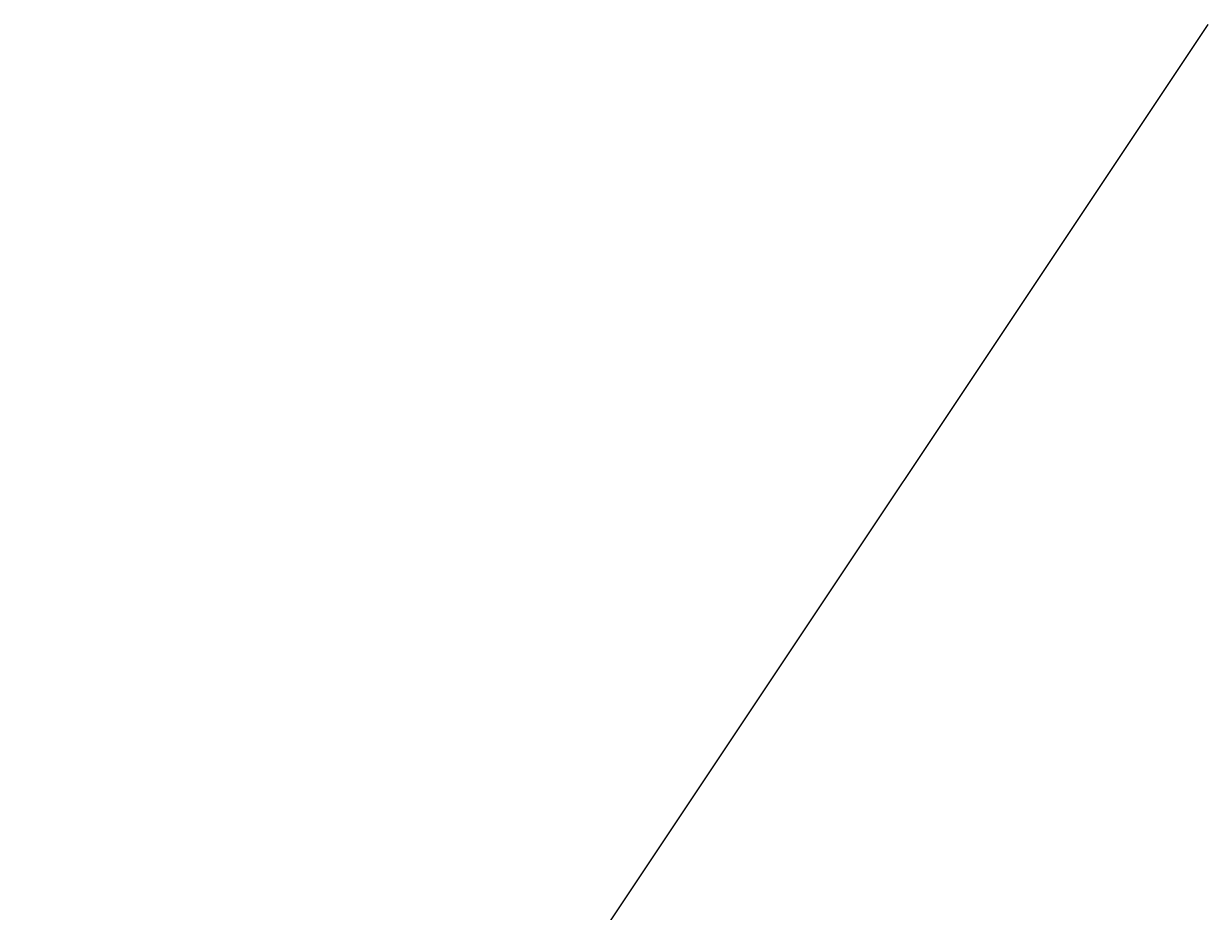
# Model space of a CAD drawing. Header units: metres. Extents: x 0 to 8456388, y 0 to 5771876.
# Tile 14 of 15: x 8433546 to 8434751, y 5770974 to 5771876. Entities that reach past the tile are written whole.
import ezdxf

# ---------------------------------------------------------------- set-up
doc = ezdxf.new("R2010")
doc.units = ezdxf.units.M
doc.layers.add('WYMIARY', color=253, linetype='Continuous', lineweight=13)
doc.styles.add('ISOCP', font='geniso.shx')
doc.styles.add('własny_500', font='isocp.shx', dxfattribs={"width": 0.9, "height": 1.2})
doc.dimstyles.new('kopia własny 500', dxfattribs={"dimtxt": 1.2, "dimasz": 0.8, "dimexe": 0.1795, "dimexo": 0.0625, "dimgap": 0.09, "dimtad": 3, "dimdec": 1, "dimzin": 0, "dimdsep": 46, "dimtxsty": 'własny_500', "dimblk": 'ARCHTICK', "dimcen": 0.09, "dimaunit": 2, "dimadec": 4, "dimazin": 0, "dimtfac": 1, "dimtdec": 1, "dimtofl": 0, "dimtmove": 2, "dimatfit": 3, "dimldrblk": 'ARCHTICK', "dimfxl": 1, "dimtolj": 1, "dimtzin": 0, "dimarcsym": 0})

# ---------------------------------------------------------------- blocks, each defined once
blk = doc.blocks.new('_ARCHTICK')
at = {"color": 0, "linetype": 'ByBlock', "const_width": 0.15}
blk.add_lwpolyline([(-0.5, -0.5), (0.5, 0.5)], dxfattribs=at)
blk = doc.blocks.new('*D64')
at = {"layer": 'Defpoints', "color": 0, "transparency": 16777216}
for p in [(8434749.8, 5771876.3), (8434750.9, 5771875.6), (8432377.7, 5768319.9)]:
    blk.add_point(p, dxfattribs=at)
at = {"layer": 'WYMIARY', "color": 0, "lineweight": -2, "transparency": 16777216}
blk.add_line((8432378.8, 5768319.2), (8434750.9, 5771875.6), dxfattribs=at)
at = {"layer": 'WYMIARY', "color": 0, "lineweight": -2, "transparency": 16777216, "xscale": 0.75, "yscale": 0.75, "zscale": 0.75}
for p, rotation in [((8434750.9, 5771875.6), 56.29653123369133), ((8432378.8, 5768319.2), 236.2965312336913)]:
    blk.add_blockref('_ARCHTICK', p, dxfattribs=dict(at, rotation=rotation))
at = {"layer": 'WYMIARY', "color": 0, "transparency": 16777216, "insert": (8433564.3, 5770097.8), "char_height": 1.25, "attachment_point": 5, "rotation": 56.2965, "style": 'ISOCP'}
blk.add_mtext('\\A1;4274.9', dxfattribs=at)

msp = doc.modelspace()

# ---------------------------------------------------------------- dimensions: what is measured, and where the dimension line sits
at = {"layer": 'WYMIARY', "color": 5}
dim = msp.add_aligned_dim(p1=(8432377.71, 5768319.94), p2=(8434749.83, 5771876.32), distance=-1.34, dimstyle='kopia własny 500', override={"dimtxt": 1.25, "dimasz": 0.75, "dimtxsty": 'ISOCP', "dimse1": 1, "dimse2": 1, "dimtmove": 1}, dxfattribs=at)
dim.commit()
dim.dimension.update_dxf_attribs({"geometry": '*D64', "text_midpoint": (8433564.29, 5770097.78)})

doc.saveas('drawing.dxf')
